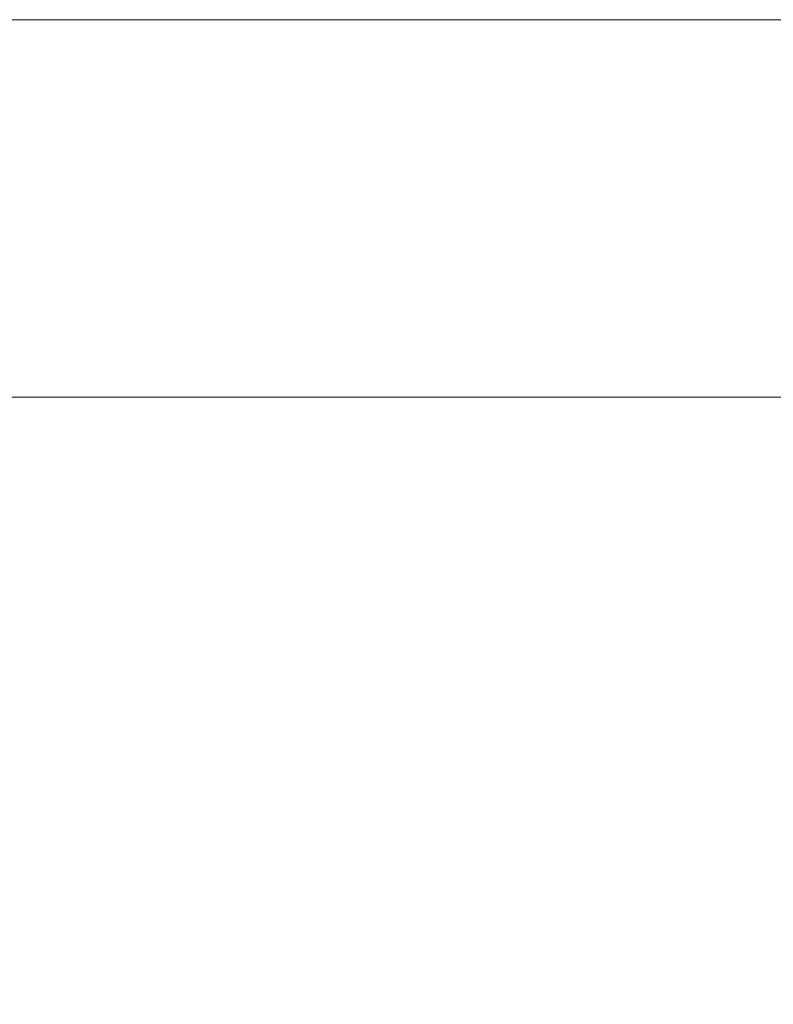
# Model space of a CAD drawing. Header units: millimetres. Extents: x -200 to 200, y -17 to 153.
# Tile 72 of 159: x -45 to -24, y 99 to 126. Entities that reach past the tile are written whole.
import ezdxf

# ---------------------------------------------------------------- set-up
doc = ezdxf.new("R2010")
doc.units = ezdxf.units.MM
doc.header["$LTSCALE"] = 12.7
doc.layers.add('Lighting-LED', color=7, linetype='Continuous', lineweight=5, true_color=0x000000)

msp = doc.modelspace()

# ---------------------------------------------------------------- linework, layer by layer
at = {"layer": 'Lighting-LED', "color": 18, "linetype": 'Continuous', "lineweight": 5, "true_color": 0x000000}
for points in [[(-183.789, 58.622, -415.658), (-183.789, 125.622, -415.658), (-16.073, 125.622, -415.658), (-16.073, 58.622, -415.658)], [(-16.073, 58.622, -65.97), (-16.073, 125.622, -65.97), (-183.789, 125.622, -65.97), (-183.789, 58.622, -65.97)], [(-16.073, 125.622, -415.658), (-183.789, 125.622, -415.658), (-183.789, 125.622, -65.97), (-16.073, 125.622, -65.97)], [(-124.083, 65.613, -63.981), (-124.083, 115.363, -63.981), (124.085, 115.363, -63.981), (124.085, 65.613, -63.981)], [(124.085, 65.613, -417.644), (124.085, 115.363, -417.644), (-124.083, 115.363, -417.644), (-124.083, 65.613, -417.644)], [(122.014, 65.613, -58.981), (122.014, 115.363, -58.981), (-122.012, 115.363, -58.981), (-122.012, 65.613, -58.981)], [(-122.012, 65.613, -422.644), (-122.012, 115.363, -422.644), (122.014, 115.363, -422.644), (122.014, 65.613, -422.644)]]:
    msp.add_3dface(points, dxfattribs=at)
at = {"layer": 'Lighting-LED', "color": 18, "linetype": 'Continuous', "lineweight": 5, "true_color": 0x000000, "invisible_edges": 10}
for points in [[(-122.012, 115.363, -58.981), (122.014, 115.363, -58.981), (124.085, 115.363, -63.981), (-124.083, 115.363, -63.981)], [(-124.083, 115.363, -417.644), (124.085, 115.363, -417.644), (122.014, 115.363, -422.644), (-122.012, 115.363, -422.644)]]:
    msp.add_3dface(points, dxfattribs=at)

doc.saveas('drawing.dxf')
